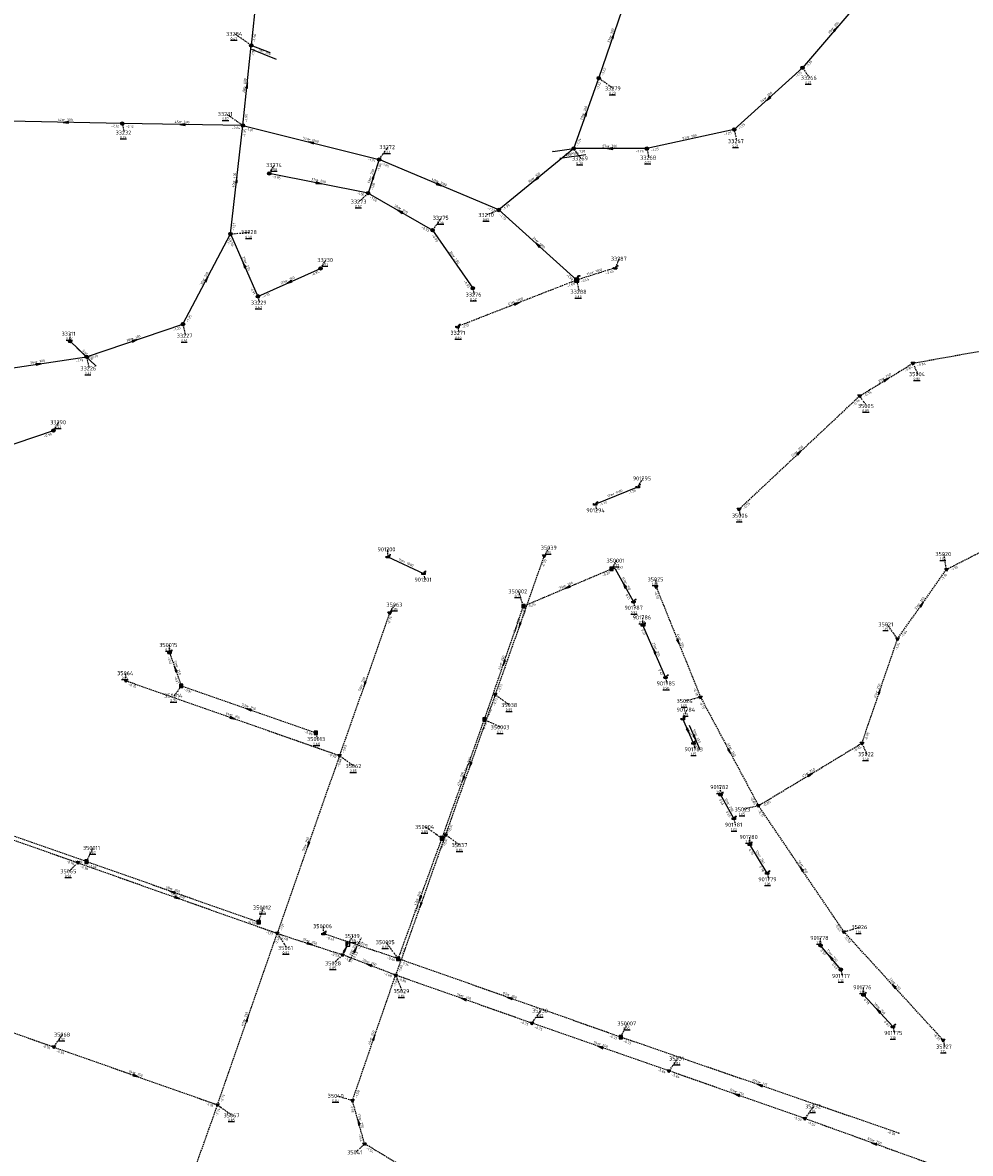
# Model space of a CAD drawing. Extents: x 188323 to 208361, y 565368 to 574910.
# Tile 36 of 256: x 199972 to 200323, y 567030 to 567449. Entities that reach past the tile are written whole.
import ezdxf

# ---------------------------------------------------------------- set-up
doc = ezdxf.new("R2010")
doc.units = 0
for name, pattern in [('BORDER', [1.75, 0.5, -0.25, 0.5, -0.25, 0, -0.25]), ('DASHDOT', [1, 0.5, -0.25, 0, -0.25]), ('DASHED', [0.75, 0.5, -0.25])]:
    doc.linetypes.add(name, pattern=pattern)
doc.layers.get('0').update_dxf_attribs({"linetype": 'CONTINUOUS'})
for name, color, linetype in [('RIO-AFM', 7, 'CONTINUOUS'), ('RIO-BOK', 7, 'CONTINUOUS'), ('RIO-DET', 7, 'CONTINUOUS'), ('RIO-KNP', 7, 'CONTINUOUS'), ('RIO-KNR', 7, 'CONTINUOUS'), ('RIO-LAG', 7, 'CONTINUOUS'), ('RIO-LAG_0B', 7, 'CONTINUOUS'), ('RIO-LAG_1B', 7, 'DASHED'), ('RIO-LAG_2B', 7, 'DASHED'), ('RIO-LAG_4', 7, 'BORDER'), ('RIO-LEN', 7, 'CONTINUOUS'), ('RIO-MVD', 1, 'CONTINUOUS'), ('RIO-VRB', 6, 'DASHDOT'), ('RIO-VRH', 7, 'CONTINUOUS')]:
    doc.layers.add(name, color=color, linetype=linetype)
doc.styles.add('RIO-TXT', font='isocp.shx')

# ---------------------------------------------------------------- blocks, each defined once
blk = doc.blocks.new('L_VHR')
blk.add_lwpolyline([(-0.5, 0), (0.5, 0), (-0.5, 0.15), (-0.5, -0.15), (0.5, 0)])
blk = doc.blocks.new('K_IPG')
blk.add_circle((0, 0), 0.5)
for points in [[(0, 0), (-0.5, 0), (-0.433013, 0.25)], [(0, 0), (-0.433013, -0.25), (-0.5, 0)], [(0, 0), (-0.433013, 0.25), (-0.25, 0.433013)], [(0, 0), (-0.25, -0.433013), (-0.433013, -0.25)], [(0, 0), (-0.25, 0.433013), (0, 0.5)], [(0, 0), (0, -0.5), (-0.25, -0.433013)], [(0, 0), (0, 0.5), (0.25, 0.433013)], [(0, 0), (0.25, 0.433013), (0.433013, 0.25)], [(0, 0), (0.433013, 0.25), (0.5, 0)], [(0, 0), (0.5, 0), (0.433013, -0.25)], [(0, 0), (0.433013, -0.25), (0.25, -0.433013)], [(0, 0), (0.25, -0.433013), (0, -0.5)]]:
    blk.add_solid(points)
at = {"style": 'RIO-TXT', "flags": 1}
blk.add_attdef('KNOOPNAAM', (2, 2), '', height=1, dxfattribs=at)
blk = doc.blocks.new('K_UTB')
blk.add_lwpolyline([(0.5, 0.15), (0.5, -0.3), (-0.5, -0.3), (-0.5, 0.15), (-0.45, 0.15), (-0.45, -0.25), (0, -0.25), (0.45, -0.25), (0.45, 0.15)], close=True)
blk.add_lwpolyline([(0.85, 0.6), (0.55, 0.65), (0.614828, 0.459583), (0.850842, 0.598937)])
blk.add_arc((0.85, -0.25), 0.85, 90, 180)
at = {"style": 'RIO-TXT', "flags": 1}
blk.add_attdef('KNOOPNAAM', (2, 2), '', height=1, dxfattribs=at)
blk = doc.blocks.new('K_OVL')
for points in [[(0.6, 0.6), (-0.6, 0.6), (-0.6, -0.6), (0.6, -0.6)], [(1, 1.25), (0.474823, 0.983111), (0.413034, 1.369554)]]:
    blk.add_lwpolyline(points, close=True)
blk.add_arc((0.81571, 0.439293), 0.83139, 77.193131, 168.854604)
blk.add_solid([(-0.6, 0.6), (0.6, 0.6), (-0.6, -0.6), (0.6, -0.6)])
at = {"style": 'RIO-TXT', "flags": 1}
blk.add_attdef('KNOOPNAAM', (2, 2), '', height=1, dxfattribs=at)
blk = doc.blocks.new('K_FIC')
blk.add_circle((0, 0), 0.0625)
at = {"style": 'RIO-TXT', "flags": 1}
blk.add_attdef('KNOOPNAAM', (2, 2), '', height=1, dxfattribs=at)
blk = doc.blocks.new('K_IPR')
blk.add_lwpolyline([(-0.5, -0.5), (0.5, -0.5), (0.5, 0.5), (-0.5, 0.5)], close=True)
blk.add_solid([(-0.5, 0.5), (0.5, 0.5), (-0.5, -0.5), (0.5, -0.5)])
at = {"style": 'RIO-TXT', "flags": 1}
blk.add_attdef('KNOOPNAAM', (2, 2), '', height=1, dxfattribs=at)
blk = doc.blocks.new('K_IPD')
blk.add_lwpolyline([(-0.496027, 0.307994), (0.503973, 0.307994), (0.003973, -0.558031)], close=True)
blk.add_solid([(-0.496027, 0.307994), (0.503973, 0.307994), (0.003973, -0.558031)])
at = {"style": 'RIO-TXT', "flags": 1}
blk.add_attdef('KNOOPNAAM', (2, 2), '', height=1, dxfattribs=at)
blk = doc.blocks.new('K_RGM')
blk.add_lwpolyline([(-0.6, 0.6), (-0.6, -0.6), (0.6, -0.6), (0.6, 0.6)], close=True)
blk.add_solid([(-0.6, 0.6), (0, 0.6), (-0.6, -0.6), (0, -0.6)])
at = {"style": 'RIO-TXT', "flags": 1}
blk.add_attdef('KNOOPNAAM', (2, 2), '', height=1, dxfattribs=at)
blk = doc.blocks.new('568_03______33311_____33226_')
at = {"layer": 'RIO-LAG_0B'}
blk.add_line((0, 0), (7.161, -6.721), dxfattribs=at)
at = {"layer": 'RIO-AFM', "style": 'RIO-TXT'}
blk.add_text('r 300', height=0.9, rotation=316.7897, dxfattribs=at).set_placement((3.1351, -2.2562))
at = {"layer": 'RIO-LEN', "style": 'RIO-TXT'}
blk.add_text('8m', height=0.9, rotation=316.7897, dxfattribs=at).set_placement((1.9538, -1.1477))
blk = doc.blocks.new('571_03______33326_____33269_')
at = {"layer": 'RIO-LAG_0B'}
blk.add_line((0, 0), (9.727, 1.355), dxfattribs=at)
at = {"layer": 'RIO-AFM', "style": 'RIO-TXT'}
blk.add_text('r 300', height=0.9, rotation=7.9308, dxfattribs=at).set_placement((3.7244, 1.0237))
at = {"layer": 'RIO-LEN', "style": 'RIO-TXT'}
blk.add_text('8m', height=0.9, rotation=7.9308, dxfattribs=at).set_placement((2.1199, 0.8002))
blk = doc.blocks.new('573_03______33328_____33284_')
at = {"layer": 'RIO-LAG_0B'}
blk.add_line((0, 0), (-9.125, 3.632), dxfattribs=at)
at = {"layer": 'RIO-AFM', "style": 'RIO-TXT'}
blk.add_text('r 300', height=0.9, rotation=338.2734, dxfattribs=at).set_placement((-5.3809, 2.6807))
at = {"layer": 'RIO-LEN', "style": 'RIO-TXT'}
blk.add_text('7m', height=0.9, rotation=338.2734, dxfattribs=at).set_placement((-6.8862, 3.2795))
blk = doc.blocks.new('609_03______35028_____35139___c')
at = {"layer": 'RIO-LAG_2B'}
blk.add_line((0, 0), (4.518, 8.72), dxfattribs=at)
at = {"layer": 'RIO-VRH', "xscale": 2, "yscale": 2, "zscale": 2, "rotation": 62.6034}
blk.add_blockref('L_VHR', (2.259, 4.36), dxfattribs=at)
at = {"layer": 'RIO-AFM', "style": 'RIO-TXT'}
blk.add_text('r 250', height=0.9, rotation=62.6034, dxfattribs=at).set_placement((1.3181, 3.6307))
at = {"layer": 'RIO-BOK', "style": 'RIO-TXT'}
for s, p in [('-2.54', (3.8744, 4.4345)), ('-2.53', (1.887, 0.5988))]:
    blk.add_text(s, height=0.9, rotation=62.6034, dxfattribs=at).set_placement(p)
at = {"layer": 'RIO-LEN', "style": 'RIO-TXT'}
blk.add_text('4m', height=0.9, rotation=62.6034, dxfattribs=at).set_placement((0.5728, 2.1923))
blk = doc.blocks.new('1442_90______901783____901784_')
at = {"layer": 'RIO-LAG'}
blk.add_line((0, 0), (-3.982, 8.977), dxfattribs=at)
at = {"layer": 'RIO-VRH', "xscale": 2, "yscale": 2, "zscale": 2, "rotation": 293.9039}
blk.add_blockref('L_VHR', (-1.991, 4.4885), dxfattribs=at)
at = {"layer": 'RIO-AFM', "style": 'RIO-TXT'}
blk.add_text('r 250', height=0.9, rotation=293.9039, dxfattribs=at).set_placement((-1.8617, 5.4323))
at = {"layer": 'RIO-BOK', "style": 'RIO-TXT'}
for s, p in [('0.61', (-4.6938, 7.1296)), ('0.56', (-2.7222, 2.6875))]:
    blk.add_text(s, height=0.9, rotation=293.9039, dxfattribs=at).set_placement(p)
at = {"layer": 'RIO-LEN', "style": 'RIO-TXT'}
blk.add_text('10m', height=0.9, rotation=293.9039, dxfattribs=at).set_placement((-2.7379, 7.4066))

msp = doc.modelspace()

# ---------------------------------------------------------------- linework, layer by layer
at = {"layer": 'RIO-LAG'}
for p, q in [((200184.384, 567270.912), (200200.144, 567277.376)), ((200107.52, 567251.392), (200120.688, 567245.248)), ((200210.432, 567206.784), (200202.08, 567226.112)), ((200220.768, 567182.4), (200216.8, 567191.36)), ((200235.696, 567154.432), (200230.8, 567163.264)), ((200248.128, 567134.208), (200241.648, 567144.832)), ((200275.376, 567098.432), (200267.888, 567107.392)), ((200294.72, 567077.312), (200283.824, 567089.088))]:
    msp.add_line(p, q, dxfattribs=at)
msp.add_lwpolyline([(200198.512, 567234.816), (200191.84, 567246.848), (200191.152, 567247.232), (200190.4, 567246.912)], dxfattribs=at)
at = {"layer": 'RIO-LAG_0B'}
for p, q in [((200059.392, 567465.728), (200056.896, 567440.896)), ((200185.696, 567428.8), (200196.496, 567460.096)), ((200285.792, 567461.376), (200261.2, 567432.576)), ((200053.792, 567411.2), (200056.896, 567440.896)), ((200063.696, 567438.208), (200056.896, 567440.896)), ((200261.2, 567432.576), (200235.904, 567409.728)), ((200176.4, 567402.688), (200185.696, 567428.8)), ((200009.104, 567411.904), (199967.2, 567412.8)), ((200053.792, 567411.2), (200009.104, 567411.904)), ((200049.2, 567371.008), (200053.792, 567411.2)), ((200053.792, 567411.2), (200104.304, 567398.592)), ((200235.904, 567409.728), (200203.504, 567402.624)), ((200104.304, 567398.592), (200100.192, 567386.176)), ((200148.608, 567379.904), (200104.304, 567398.592)), ((200176.4, 567402.688), (200148.608, 567379.904)), ((200168.72, 567401.6), (200176.4, 567402.688)), ((200203.504, 567402.624), (200176.4, 567402.688)), ((200100.192, 567386.176), (200063.6, 567393.472)), ((200100.192, 567386.176), (200124.096, 567372.416)), ((200148.608, 567379.904), (200177.504, 567353.92)), ((200031.6, 567337.6), (200049.2, 567371.008)), ((200049.2, 567371.008), (200059.392, 567347.904)), ((200124.096, 567372.416), (200139.008, 567350.912)), ((200059.392, 567347.904), (200082.592, 567358.272)), ((199995.904, 567325.504), (200031.6, 567337.6)), ((199989.776, 567331.264), (199995.904, 567325.504)), ((199960.304, 567320.128), (199995.904, 567325.504)), ((199951.808, 567287.424), (199983.6, 567298.176))]:
    msp.add_line(p, q, dxfattribs=at)
at = {"layer": 'RIO-LAG_1B'}
for p, q in [((200157.776, 567233.152), (200190.4, 567246.912)), ((200143.328, 567191.104), (200157.776, 567233.152)), ((200026.608, 567215.936), (200030.976, 567203.584)), ((200030.976, 567203.584), (200080.864, 567186.176)), ((200127.584, 567147.072), (200143.328, 567191.104)), ((199995.808, 567138.432), (199929.456, 567161.728)), ((200111.392, 567102.464), (200127.584, 567147.072)), ((200059.648, 567115.968), (199995.808, 567138.432)), ((200111.392, 567102.464), (200083.664, 567111.744)), ((200193.824, 567073.408), (200111.392, 567102.464)), ((200296.864, 567037.824), (200193.824, 567073.408))]:
    msp.add_line(p, q, dxfattribs=at)
at = {"layer": 'RIO-LAG_2B'}
for p, q in [((200302.144, 567323.136), (200364.256, 567334.336)), ((200282.368, 567310.976), (200302.144, 567323.136)), ((200237.648, 567268.992), (200282.368, 567310.976)), ((200314.528, 567246.72), (200347.872, 567263.744)), ((200165.408, 567251.712), (200147.296, 567200.32)), ((200296.416, 567220.992), (200314.528, 567246.72)), ((200206.944, 567240.256), (200223.408, 567199.36)), ((200108.192, 567230.592), (200089.6, 567177.728)), ((200283.232, 567182.336), (200296.416, 567220.992)), ((200010.4, 567205.504), (200089.6, 567177.728)), ((200147.296, 567200.32), (200128.896, 567148.416)), ((200223.408, 567199.36), (200244.896, 567159.168)), ((200244.896, 567159.168), (200283.232, 567182.336)), ((200089.6, 567177.728), (200066.496, 567111.872)), ((199918.704, 567164.224), (199992.592, 567138.048)), ((200276.544, 567112.448), (200244.896, 567159.168)), ((200128.896, 567148.416), (200110.4, 567096.384)), ((199992.592, 567138.048), (200066.496, 567111.872)), ((200044.4, 567048.32), (200066.496, 567111.872)), ((200066.496, 567111.872), (200090.688, 567103.936)), ((200313.36, 567072.256), (200276.544, 567112.448)), ((200090.688, 567103.936), (200092.688, 567107.84)), ((200110.4, 567096.384), (200090.688, 567103.936)), ((199909.792, 567095.872), (199983.696, 567069.76)), ((200094.4, 567049.92), (200110.4, 567096.384)), ((200160.896, 567078.592), (200110.4, 567096.384)), ((200211.696, 567060.928), (200160.896, 567078.592)), ((199983.696, 567069.76), (200044.4, 567048.32)), ((200262.096, 567043.2), (200211.696, 567060.928)), ((200022.096, 566985.28), (200044.4, 567048.32)), ((200098.896, 567033.92), (200094.4, 567049.92)), ((200313.408, 567024.704), (200262.096, 567043.2)), ((200122.704, 567019.584), (200098.896, 567033.92))]:
    msp.add_line(p, q, dxfattribs=at)
at = {"layer": 'RIO-LAG_4'}
for p, q in [((200191.808, 567358.464), (200177.504, 567353.92)), ((200177.504, 567353.92), (200133.376, 567336.704))]:
    msp.add_line(p, q, dxfattribs=at)
at = {"layer": 'RIO-VRB'}
for p, q in [((200056.9, 567440.9), (200050.7719, 567445.1359)), ((200261.2, 567432.6), (200263.737, 567428.9047)), ((200185.7, 567428.8), (200191.1194, 567424.9519)), ((200053.8, 567411.2), (200047.6719, 567415.4359)), ((200009.1, 567411.9), (200009.8071, 567408.5868)), ((200235.9, 567409.7), (200236.7806, 567405.402)), ((200104.3, 567398.6), (200107.5618, 567403.188)), ((200176.4, 567402.7), (200178.937, 567399.0047)), ((200203.5, 567402.6), (200204.2071, 567399.2868)), ((200063.6, 567393.5), (200065.5764, 567396.5558)), ((200100.2, 567386.2), (200096.9394, 567383.011)), ((200148.6, 567379.9), (200144.2059, 567378.0609)), ((200124.1, 567372.4), (200127.3618, 567376.988)), ((200049.2, 567371), (200056.275, 567371.7)), ((200082.6, 567358.3), (200084.5764, 567361.3558)), ((200191.8, 567358.47), (200193.3372, 567361.8332)), ((200177.5, 567353.9), (200178.3806, 567349.602)), ((200139, 567350.9), (200139.5335, 567348.5716)), ((200059.4, 567347.9), (200059.9335, 567345.5716)), ((200031.6, 567337.6), (200032.4806, 567333.302)), ((200133.37, 567336.71), (200133.9035, 567334.3816)), ((199989.78, 567331.25), (199989.7797, 567334.025)), ((199995.9, 567325.5), (199996.7806, 567321.202)), ((200302.14, 567323.14), (200303.8752, 567319.0708)), ((200282.37, 567310.98), (200284.907, 567307.2847)), ((199983.6, 567298.2), (199985.5764, 567301.2558)), ((200200.14, 567277.38), (200202.1164, 567280.4358)), ((200184.38, 567270.92), (200184.9135, 567268.5916)), ((200237.65, 567269), (200238.1835, 567266.6716)), ((200107.52, 567251.38), (200107.5197, 567254.155)), ((200165.4, 567251.7), (200167.3764, 567254.7558)), ((200314.53, 567246.71), (200313.6479, 567252.4077)), ((200190.4, 567246.91), (200192.3764, 567249.9658)), ((200120.69, 567245.25), (200121.2235, 567242.9216)), ((200206.95, 567240.27), (200206.9497, 567243.045)), ((200157.77, 567233.12), (200156.0333, 567238.5886)), ((200108.2, 567230.6), (200110.1764, 567233.6558)), ((200198.51, 567234.84), (200199.0435, 567232.5116)), ((200202.08, 567226.14), (200202.0797, 567228.915)), ((200296.41, 567221.02), (200292.504, 567226.3728)), ((200026.61, 567215.96), (200026.6097, 567218.735)), ((200010.4, 567205.5), (200010.3997, 567208.275)), ((200210.43, 567206.8), (200210.9635, 567204.4716)), ((200030.97, 567203.6), (200028.4344, 567199.9038)), ((200147.3, 567200.3), (200152.7194, 567196.4519)), ((200223.41, 567199.34), (200217.7021, 567197.9602)), ((200216.8, 567191.37), (200218.3372, 567194.7332)), ((200143.32, 567191.09), (200149.4469, 567188.2522)), ((200080.87, 567186.16), (200081.4035, 567183.8316)), ((200220.77, 567182.41), (200221.3035, 567180.0816)), ((200283.24, 567182.33), (200284.9752, 567178.2608)), ((200089.6, 567177.7), (200095.0194, 567173.8519)), ((200230.8, 567163.27), (200230.7997, 567166.045)), ((200244.9, 567159.17), (200239.1921, 567157.7902)), ((200235.7, 567154.43), (200236.2335, 567152.1016)), ((200127.58, 567147.06), (200121.4519, 567151.2959)), ((200128.9, 567148.4), (200134.3194, 567144.5519)), ((200241.65, 567144.8), (200241.6497, 567147.575)), ((199995.8, 567138.42), (199998.337, 567143.5153)), ((199992.59, 567138.06), (199989.3294, 567134.871)), ((200248.12, 567134.24), (200248.6535, 567131.9116)), ((200059.65, 567115.97), (200061.3852, 567121.4392)), ((200083.66, 567111.75), (200083.6597, 567114.525)), ((200276.54, 567112.42), (200282.5227, 567114.175)), ((200066.5, 567111.9), (200070.0369, 567106.4725)), ((200092.69, 567107.81), (200094.6664, 567110.8658)), ((200267.89, 567107.4), (200267.8897, 567110.175)), ((200111.4, 567102.48), (200106.851, 567108.5987)), ((200090.69, 567103.95), (200087.4294, 567100.761)), ((200275.37, 567098.43), (200275.9035, 567096.1016)), ((200110.4, 567096.4), (200112.819, 567090.4514)), ((200283.82, 567089.11), (200283.8197, 567091.885)), ((200160.9, 567078.6), (200164.1618, 567083.188)), ((200193.83, 567073.39), (200196.367, 567078.4853)), ((200294.72, 567077.3), (200295.2535, 567074.9716)), ((199983.7, 567069.75), (199986.9618, 567074.338)), ((200313.36, 567072.26), (200313.8935, 567069.9316)), ((200211.7, 567060.9), (200214.9618, 567065.488)), ((200094.4, 567049.9), (200088.417, 567051.6531)), ((200044.4, 567048.3), (200049.8194, 567044.4519)), ((200262.1, 567043.2), (200265.3618, 567047.788)), ((200098.9, 567033.9), (200095.6394, 567030.711))]:
    msp.add_line(p, q, dxfattribs=at)

# ---------------------------------------------------------------- block references
at = {"layer": 'RIO-DET'}
for name, p in [('573_03______33328_____33284_', (200066.208, 567435.712)), ('571_03______33326_____33269_', (200171.216, 567399.104)), ('568_03______33311_____33226_', (199992.288, 567328.768)), ('1442_90______901783____901784_', (200223.264, 567179.904)), ('609_03______35028_____35139___c', (200093.184, 567101.44))]:
    msp.add_blockref(name, p, dxfattribs=at)
at = {"layer": 'RIO-KNP', "xscale": 1.25, "yscale": 1.25, "zscale": 1.25}
for name, p in [('K_IPG', (200056.896, 567440.896)), ('K_FIC', (200063.696, 567438.208)), ('K_IPG', (200261.2, 567432.576)), ('K_IPG', (200185.696, 567428.8)), ('K_IPG', (200009.104, 567411.904)), ('K_IPG', (200053.792, 567411.2)), ('K_IPG', (200235.904, 567409.728)), ('K_IPG', (200176.4, 567402.688)), ('K_IPG', (200203.504, 567402.624)), ('K_IPG', (200104.304, 567398.592)), ('K_FIC', (200168.72, 567401.6)), ('K_IPG', (200063.6, 567393.472)), ('K_IPG', (200100.192, 567386.176)), ('K_IPG', (200148.608, 567379.904)), ('K_IPG', (200049.2, 567371.008)), ('K_IPG', (200124.096, 567372.416)), ('K_IPG', (200082.592, 567358.272)), ('K_UTB', (200191.808, 567358.464)), ('K_OVL', (200177.504, 567353.92)), ('K_IPG', (200059.392, 567347.904)), ('K_IPG', (200139.008, 567350.912)), ('K_IPG', (200031.6, 567337.6)), ('K_UTB', (200133.376, 567336.704)), ('K_IPG', (199989.776, 567331.264)), ('K_IPG', (199995.904, 567325.504)), ('K_IPD', (200302.144, 567323.136)), ('K_IPD', (200282.368, 567310.976)), ('K_IPG', (199983.6, 567298.176)), ('K_UTB', (200200.144, 567277.376)), ('K_UTB', (200184.384, 567270.912)), ('K_IPD', (200237.648, 567268.992)), ('K_UTB', (200107.52, 567251.392)), ('K_IPD', (200165.408, 567251.712)), ('K_UTB', (200120.688, 567245.248)), ('K_IPR', (200190.4, 567246.912)), ('K_IPD', (200314.528, 567246.72)), ('K_IPD', (200206.944, 567240.256)), ('K_UTB', (200198.512, 567234.816)), ('K_IPD', (200108.192, 567230.592)), ('K_IPR', (200157.776, 567233.152)), ('K_UTB', (200202.08, 567226.112)), ('K_IPD', (200296.416, 567220.992)), ('K_UTB', (200026.608, 567215.936)), ('K_IPD', (200010.4, 567205.504)), ('K_UTB', (200210.432, 567206.784)), ('K_IPR', (200030.976, 567203.584)), ('K_IPD', (200147.296, 567200.32)), ('K_IPD', (200223.408, 567199.36)), ('K_IPR', (200143.328, 567191.104)), ('K_UTB', (200216.8, 567191.36)), ('K_IPR', (200080.864, 567186.176)), ('K_UTB', (200220.768, 567182.4)), ('K_IPD', (200283.232, 567182.336)), ('K_IPD', (200089.6, 567177.728)), ('K_UTB', (200230.8, 567163.264)), ('K_IPD', (200244.896, 567159.168)), ('K_UTB', (200235.696, 567154.432)), ('K_IPR', (200127.584, 567147.072)), ('K_IPD', (200128.896, 567148.416)), ('K_UTB', (200241.648, 567144.832)), ('K_IPR', (199995.808, 567138.432)), ('K_IPD', (199992.592, 567138.048)), ('K_UTB', (200248.128, 567134.208)), ('K_IPR', (200059.648, 567115.968)), ('K_IPD', (200066.496, 567111.872)), ('K_UTB', (200083.664, 567111.744)), ('K_IPD', (200276.544, 567112.448)), ('K_RGM', (200092.688, 567107.84)), ('K_IPG', (200267.888, 567107.392)), ('K_IPD', (200090.688, 567103.936)), ('K_IPR', (200111.392, 567102.464)), ('K_IPG', (200275.376, 567098.432)), ('K_IPD', (200110.4, 567096.384)), ('K_UTB', (200283.824, 567089.088)), ('K_IPD', (200160.896, 567078.592)), ('K_UTB', (200294.72, 567077.312)), ('K_IPR', (200193.824, 567073.408)), ('K_IPD', (200313.36, 567072.256)), ('K_IPD', (199983.696, 567069.76)), ('K_IPD', (200211.696, 567060.928)), ('K_IPD', (200044.4, 567048.32)), ('K_IPD', (200094.4, 567049.92)), ('K_IPD', (200262.096, 567043.2)), ('K_IPD', (200098.896, 567033.92)), ('K_FIC', (200296.864, 567037.824))]:
    msp.add_blockref(name, p, dxfattribs=at)
at = {"layer": 'RIO-VRH', "xscale": 2, "yscale": 2, "zscale": 2}
for p, rotation in [((200191.1, 567444.45), 70.956), ((200273.5, 567447), 409.4922), ((200055.35, 567426.05), 84.0327), ((200248.55, 567421.15), 222.1452), ((200181.05, 567415.75), 70.3808), ((199988.15, 567412.35), 178.7696), ((200031.45, 567411.55), 179.1029), ((200079.05, 567404.9), 525.9919), ((200189.95, 567402.65), 179.7886), ((200051.5, 567391.1), 83.4637), ((200081.9, 567389.85), 348.7213), ((200102.25, 567392.4), 431.6965), ((200162.5, 567391.3), 219.3527), ((200126.45, 567389.25), 337.1166), ((200112.15, 567379.3), 510.0006), ((200163.05, 567366.9), 498.028), ((200054.3, 567359.45), 473.8309), ((200040.4, 567354.3), 62.2069), ((200071, 567353.1), 204.1431), ((200155.435, 567345.305), 381.2803), ((200013.75, 567331.55), 18.7215), ((199978.1, 567322.8), 8.6243), ((200292.255, 567317.06), 31.5914), ((200260.01, 567289.99), 43.1855), ((200174.085, 567240.015), 202.9074), ((200195.175, 567240.835), 119.0932), ((200305.47, 567233.865), 54.7979), ((200156.35, 567226), 250.5937), ((200215.18, 567219.805), 291.9144), ((200206.255, 567216.47), 113.3589), ((200028.79, 567209.78), 469.4374), ((200150.545, 567212.105), 251.0198), ((200098.9, 567204.15), 250.6208), ((200289.825, 567201.675), 71.1943), ((200055.92, 567194.88), 520.7375), ((200050, 567191.6), 340.6604), ((200218.785, 567186.89), 293.9039), ((200234.155, 567179.255), 298.152), ((200138.1, 567174.35), 250.472), ((200135.45, 567169.075), 250.3218), ((200264.07, 567170.75), 31.1317), ((200078.05, 567144.8), 250.6485), ((200260.72, 567135.795), 124.0954), ((200027.725, 567127.195), 160.63), ((200029.545, 567124.98), 340.5109), ((200119.49, 567124.77), 250.0449), ((200119.65, 567122.4), 250.4089), ((200078.595, 567107.925), 341.8088), ((200091.69, 567105.88), 62.6034), ((200271.63, 567102.915), 129.8295), ((200100.545, 567100.175), 159.0426), ((200294.95, 567092.34), 132.5204), ((200152.615, 567087.935), 160.5638), ((200135.65, 567087.5), 160.5857), ((200055.45, 567080.1), 70.8313), ((200289.27, 567083.205), 132.7101), ((200102.4, 567073.15), 71.0052), ((200186.3, 567069.75), 160.7923), ((200014.05, 567059.025), 340.5397), ((200245.345, 567055.615), 160.9652), ((200236.9, 567052.05), 160.6512), ((200096.65, 567041.9), 105.7161), ((200287.75, 567033.95), 160.1715)]:
    msp.add_blockref('L_VHR', p, dxfattribs=dict(at, rotation=rotation))

# ---------------------------------------------------------------- texts
at = {"layer": 'RIO-AFM', "style": 'RIO-TXT'}
for s, rotation, p in [('r 300', 409.4922, (200272.5848, 567446.7161)), ('r 300', 70.956, (200190.363, 567443.8471)), ('r 600', 84.0327, (200054.7686, 567425.2962)), ('r 300', 402.1452, (200247.6066, 567420.9844)), ('r 300', 70.3808, (200180.3071, 567415.1547)), ('r 900', 358.7696, (199987.3506, 567412.8801)), ('r 900', 359.1029, (200030.6477, 567412.0763)), ('r 300', 372.3589, (200218.799, 567406.4747)), ('r 1000', 345.9919, (200078.1267, 567405.662)), ('r 300', 359.7886, (200189.1415, 567403.1611)), ('r 250', 431.6965, (200101.5174, 567391.7887)), ('r 400', 83.4637, (200050.9111, 567390.352)), ('r 250', 348.7213, (200081.205, 567390.51)), ('r 1000', 337.1166, (200125.6548, 567390.1442)), ('r 300', 399.3527, (200161.5492, 567391.1809)), ('r 250', 330.0006, (200111.7025, 567380.1453)), ('r 1000', 318.028, (200162.589, 567368.0029)), ('r 250', 304.7284, (200131.5057, 567362.6053)), ('r 250', 293.8309, (200054.4368, 567360.3965)), ('r 1000', 377.7211, (200183.4673, 567356.3362)), ('r 300', 62.2069, (200039.58, 567353.8164)), ('r 250', 24.1431, (200070.0562, 567353.2249)), ('r 1000', 381.2803, (200154.2414, 567345.392)), ('r 300', 18.7215, (200012.822, 567331.7634)), ('r 300', 8.6243, (199977.2241, 567323.1729)), ('r 250', 31.5914, (200291.303, 567317.0615)), ('r 250', 43.1855, (200259.077, 567289.8)), ('r 1000', 22.2864, (200191.0709, 567274.2029)), ('r 1000', 335.0428, (200113.338, 567249.2278)), ('r 200', 22.9074, (200173.1442, 567240.1602)), ('r 250', 299.0932, (200195.2213, 567241.7882)), ('r 250', 54.7979, (200304.5945, 567233.4912)), ('r 250', 430.5937, (200155.5933, 567225.407)), ('r 250', 291.9144, (200215.3539, 567220.7486)), ('r 200', 71.0198, (200149.8087, 567211.5014)), ('r 250', 293.3589, (200206.3984, 567217.4148)), ('r 250', 289.4374, (200028.9953, 567210.7118)), ('r 250', 430.6208, (200098.1432, 567203.5569)), ('r 250', 71.1943, (200289.0907, 567201.0694)), ('r 250', 340.7375, (200055.325, 567195.6348)), ('r 250', 340.6604, (200049.4096, 567192.3648)), ('r 250', 430.472, (200137.342, 567173.759)), ('r 250', 298.152, (200234.2259, 567180.2119)), ('r 250', 31.1317, (200263.1181, 567170.7592)), ('r 200', 70.3218, (200134.7064, 567168.4803)), ('r 250', 299.0057, (200233.2968, 567159.8024)), ('r 250', 430.6486, (200077.2895, 567144.2083)), ('r 250', 301.5013, (200244.8908, 567140.4741)), ('r 250', 304.0955, (200260.6942, 567136.7562)), ('r 250', 340.63, (200027.133, 567127.9553)), ('r 250', 340.5109, (200028.9561, 567125.7446)), ('r 200', 70.0449, (200118.7436, 567124.1791)), ('r 250', 430.4089, (200118.8912, 567121.8095)), ('r 250', 341.8088, (200077.9833, 567108.6603)), ('r 315', 341.5236, (200096.9223, 567107.8545)), ('r 250', 339.0425, (200099.9692, 567100.9376)), ('r 250', 309.8295, (200271.4974, 567103.8597)), ('r 250', 312.5204, (200294.7832, 567093.2865)), ('r 250', 340.5857, (200135.0574, 567088.2565)), ('r 200', 340.5638, (200152.0262, 567088.7019)), ('r 250', 312.7101, (200289.0912, 567084.1427)), ('r 250', 70.8313, (200054.7118, 567079.4989)), ('r 250', 71.0052, (200101.6636, 567072.5465)), ('r 250', 340.7923, (200185.7047, 567070.5044)), ('r 250', 340.5397, (200013.459, 567059.7852)), ('r 315', 340.9652, (200245.0082, 567056.2963)), ('r 250', 340.6512, (200236.3063, 567052.8058)), ('r 250', 285.7161, (200096.9164, 567042.817)), ('r 250', 340.1715, (200287.1627, 567034.7111))]:
    msp.add_text(s, height=0.9, rotation=rotation, dxfattribs=at).set_placement(p)
at = {"layer": 'RIO-BOK', "style": 'RIO-TXT'}
for s, rotation, p in [('-1.96', 444.2352, (200058.4325, 567442.1533)), ('-1.96', 84.0327, (200057.8667, 567436.6762)), ('-1.42', 70.956, (200187.48, 567429.6666)), ('-1.15', 409.4922, (200263.1736, 567432.7563)), ('-1.15', 402.1452, (200259.0869, 567428.8247)), ('-1.42', 70.3808, (200185.6424, 567424.4674)), ('-2.12', 358.7696, (200004.9714, 567410.6123)), ('-2.12', 359.1029, (200010.4786, 567410.4791)), ('-1.95', 84.0327, (200055.3378, 567412.4469)), ('-1.25', 402.1452, (200237.8773, 567409.6026)), ('-2.04', 359.1029, (200049.6792, 567409.8901)), ('-1.35', 83.4637, (200054.7247, 567406.9669)), ('-1.81', 345.9919, (200054.8203, 567409.5034)), ('-1.25', 372.3589, (200232.1906, 567407.4728)), ('-1.34', 70.3808, (200178.1886, 567403.5487)), ('-1.25', 372.3589, (200205.1677, 567401.5331)), ('-1.71', 345.9919, (200099.9909, 567398.2636)), ('-1.34', 399.3527, (200174.1047, 567399.033)), ('-1.28', 359.7886, (200177.7955, 567401.2957)), ('-1.25', 359.7886, (200199.3954, 567401.2297)), ('-1.06', 431.6965, (200104.3369, 567394.2699)), ('-1.65', 337.1166, (200105.0463, 567396.7663)), ('-0.85', 348.7213, (200064.6999, 567391.8539)), ('-1.00', 348.7213, (200095.9092, 567385.6497)), ('-1.00', 431.6965, (200101.9681, 567387.0906)), ('-1.00', 330.0006, (200100.7134, 567384.288)), ('-1.39', 399.3527, (200150.5703, 567379.7064)), ('-1.73', 337.1166, (200144.2896, 567380.2302)), ('-1.73', 318.028, (200148.7055, 567377.9231)), ('-1.27', 83.4637, (200050.7501, 567372.2315)), ('-0.93', 330.0006, (200119.8573, 567373.2503)), ('-1.27', 62.2069, (200048.5269, 567366.7196)), ('-0.95', 293.8309, (200048.4859, 567369.1535)), ('-0.93', 304.7284, (200123.7479, 567370.4518)), ('-0.84', 24.1431, (200079.4308, 567355.3451)), ('-2.45', 377.7211, (200188.3188, 567355.895)), ('-0.93', 304.7284, (200135.5256, 567353.4801)), ('-1.58', 318.028, (200173.5306, 567355.6175)), ('-1.58', 381.2803, (200174.1777, 567351.1328)), ('-2.45', 377.7211, (200179.2601, 567352.9937)), ('-0.91', 293.8309, (200056.4754, 567351.0906)), ('-0.91', 24.1431, (200061.25, 567347.1951)), ('-1.25', 62.2069, (200033.4911, 567338.1857)), ('-1.25', 18.7215, (200028.1654, 567334.9577)), ('-1.57', 381.2803, (200135.183, 567335.9147)), ('-1.19', 8.6243, (199992.0559, 567323.5009)), ('-1.19', 18.7215, (199997.6751, 567324.6234)), ('-0.84', 10.2299, (200303.7662, 567322.0109)), ('-0.84', 31.5914, (200299.3807, 567319.7992)), ('-0.76', 31.5914, (200284.2958, 567310.5209)), ('-0.76', 43.1855, (200280.3382, 567307.1525)), ('-0.90', 18.7568, (199980.1669, 567295.5555)), ('-1.70', 22.2864, (200196.8766, 567274.5293)), ('-1.70', 22.2864, (200186.2062, 567270.1555)), ('-0.55', 43.1855, (200239.6287, 567268.9373)), ('-0.55', 430.5937, (200165.3286, 567247.3783)), ('-0.17', 381.7992, (200192.2201, 567246.1312)), ('-1.10', 27.096, (200316.4138, 567246.1013)), ('-0.20', 22.9074, (200187.1679, 567244.0242)), ('-1.10', 54.7979, (200313.3105, 567242.5521)), ('0.21', 299.0932, (200195.5617, 567237.2733)), ('-0.55', 291.9144, (200206.1745, 567238.4485)), ('-0.25', 71.0198, (200157.7607, 567228.7868)), ('-0.25', 22.9074, (200159.6044, 567232.3753)), ('-0.70', 430.6208, (200108.1297, 567226.2786)), ('0.41', 293.3589, (200201.3507, 567224.2995)), ('-1.04', 54.7979, (200298.3609, 567221.3569)), ('-1.04', 71.1943, (200296.414, 567216.6873)), ('-1.03', 289.4374, (200025.7565, 567214.1737)), ('-0.91', 289.4374, (200028.2913, 567207.0025)), ('0.47', 293.3589, (200207.7438, 567209.5178)), ('-0.70', 340.6604, (200011.2582, 567203.716)), ('-0.91', 340.7375, (200031.8306, 567201.8171)), ('-0.73', 430.5937, (200149.0849, 567201.1564)), ('-0.70', 291.9144, (200220.6049, 567202.6311)), ('-0.73', 430.472, (200147.2192, 567195.9791)), ('-0.70', 298.152, (200222.837, 567197.445)), ('-0.30', 71.0198, (200145.099, 567191.9586)), ('-0.30', 70.3218, (200143.2578, 567186.757)), ('-0.80', 340.7375, (200076.5477, 567186.2204)), ('-0.95', 71.1943, (200285.0164, 567183.204)), ('-0.89', 430.6208, (200091.3845, 567178.5573)), ('-0.95', 31.1317, (200280.4541, 567179.0115)), ('-0.98', 340.6604, (200085.2848, 567177.7846)), ('-0.98', 430.6486, (200089.5238, 567173.3821)), ('0.65', 299.0057, (200230.2553, 567161.3667)), ('-0.85', 298.152, (200241.755, 567162.1367)), ('-0.85', 31.1317, (200246.822, 567158.6954)), ('0.65', 299.0057, (200232.7535, 567156.8665)), ('-0.71', 304.0955, (200244.5264, 567157.2258)), ('-0.91', 430.472, (200130.6867, 567149.2526)), ('-0.35', 70.3218, (200129.3695, 567147.9068)), ('-0.35', 70.0449, (200127.497, 567142.7278)), ('-0.91', 430.4089, (200128.8142, 567144.0786)), ('0.70', 301.5013, (200241.1887, 567142.8747)), ('-0.96', 340.5197, (199988.2737, 567138.1519)), ('-1.08', 340.6677, (199991.4817, 567138.4959)), ('-0.96', 340.5109, (199993.4436, 567136.2737)), ('-1.08', 340.63, (199996.6573, 567136.6355)), ('0.70', 301.5013, (200245.0713, 567136.5469)), ('-0.99', 340.63, (200055.331, 567116.0473)), ('-1.21', 430.6486, (200068.2841, 567112.7581)), ('-0.53', 304.0955, (200273.1102, 567115.0492)), ('-1.21', 340.5109, (200062.1841, 567111.9924)), ('-2.48', 70.8313, (200066.4765, 567107.5671)), ('-2.48', 341.8088, (200067.3938, 567110.1335)), ('-0.40', 341.5236, (200084.545, 567109.9791)), ('-0.53', 312.5204, (200276.4553, 567110.4421)), ('-0.40', 70.0449, (200113.1936, 567103.3182)), ('0.57', 309.8295, (200267.7125, 567105.4282)), ('-2.53', 341.8088, (200086.3619, 567103.913)), ('-1.72', 339.0425, (200091.4975, 567102.1424)), ('-0.40', 341.5236, (200107.0725, 567102.4669)), ('-0.34', 340.5638, (200112.2552, 567100.6945)), ('-1.68', 339.0425, (200106.0744, 567096.5693)), ('-1.09', 430.4089, (200112.1877, 567097.2507)), ('0.63', 309.8295, (200272.0189, 567100.2707)), ('-1.68', 71.0052, (200110.3895, 567092.0667)), ('-0.86', 340.5857, (200111.2559, 567094.6148)), ('0.79', 312.7101, (200283.7418, 567087.1318)), ('-0.75', 340.5857, (200156.5786, 567078.672)), ('-0.75', 340.7923, (200161.7623, 567076.8179)), ('0.83', 312.7101, (200291.2828, 567078.9717)), ('-0.25', 340.5638, (200189.5156, 567073.484)), ('-0.25', 340.9652, (200194.6977, 567071.6105)), ('-0.35', 312.5204, (200309.5811, 567074.3573)), ('-0.94', 340.5153, (199979.3839, 567069.8422)), ('-0.94', 340.5397, (199984.5545, 567067.9641)), ('-0.64', 340.7923, (200207.3784, 567060.9566)), ('-0.64', 340.6512, (200212.5579, 567059.1158)), ('-2.34', 70.8313, (200046.1819, 567049.1627)), ('-1.58', 71.0052, (200096.1793, 567050.7681)), ('-1.18', 340.5397, (200040.0807, 567048.382)), ('-2.34', 70.5005, (200044.3515, 567043.9673)), ('-1.58', 285.7161, (200093.4324, 567048.1728)), ('-0.53', 340.6512, (200257.778, 567043.2671)), ('-0.53', 340.1715, (200262.943, 567041.4087)), ('-0.04', 340.9652, (200292.5492, 567037.9168)), ('-1.54', 285.7161, (200096.4498, 567037.4701)), ('-1.54', 329.004, (200099.38, 567031.9793))]:
    msp.add_text(s, height=0.9, rotation=rotation, dxfattribs=at).set_placement(p)
at = {"layer": 'RIO-KNR', "style": 'RIO-TXT'}
for s, p in [('33284', (200047.5844, 567444.3859)), ('33266', (200260.5495, 567428.1547)), ('33279', (200187.9319, 567424.2019)), ('33231', (200044.4844, 567414.6859)), ('33232', (200006.6196, 567407.8368)), ('33272', (200104.3743, 567402.438)), ('33267', (200233.5931, 567404.652)), ('33269', (200175.7495, 567398.2547)), ('33268', (200201.0196, 567398.5368)), ('33274', (200062.3889, 567395.8058)), ('33273', (200093.7519, 567382.261)), ('33275', (200124.1743, 567376.238)), ('33270', (200141.0184, 567377.3109)), ('33228', (200053.0875, 567370.95)), ('33230', (200081.3889, 567360.6058)), ('33287', (200190.1497, 567361.0832)), ('33276', (200136.346, 567347.8216)), ('33288', (200175.1931, 567348.852)), ('33229', (200056.746, 567344.8216)), ('33311', (199986.5922, 567333.275)), ('33227', (200029.2931, 567332.552)), ('33271', (200130.716, 567333.6316)), ('33226', (199993.5931, 567320.452)), ('35004', (200300.6877, 567318.3208)), ('35005', (200281.7195, 567306.5347)), ('33290', (199982.3889, 567300.5058)), ('901295', (200198.2914, 567279.6858)), ('901294', (200181.0885, 567267.8416)), ('35006', (200234.996, 567265.9216)), ('901200', (200103.6947, 567253.405)), ('35039', (200164.1889, 567254.0058)), ('35020', (200310.4604, 567251.6577)), ('350001', (200188.5514, 567249.2158)), ('901201', (200117.3985, 567242.1716)), ('35025', (200203.7622, 567242.295)), ('350002', (200152.2083, 567237.8386)), ('35063', (200106.9889, 567232.9058)), ('901787', (200195.2185, 567231.7616)), ('901786', (200198.2547, 567228.165)), ('35021', (200289.3165, 567225.6228)), ('350015', (200022.7847, 567217.985)), ('35064', (200007.2122, 567207.525)), ('901785', (200207.1385, 567203.7216)), ('350014', (200024.6094, 567199.1538)), ('35024', (200214.5146, 567197.2102)), ('35038', (200149.5319, 567195.7019)), ('901784', (200214.5122, 567193.9832)), ('350003', (200145.6219, 567187.5022)), ('350013', (200077.5785, 567183.0816)), ('901783', (200217.4785, 567179.3316)), ('35022', (200281.7877, 567177.5108)), ('35062', (200091.8319, 567173.1019)), ('901782', (200226.9747, 567165.295)), ('35023', (200236.0046, 567157.0402)), ('350004', (200117.6269, 567150.5459)), ('901781', (200232.4085, 567151.3516)), ('901780', (200237.8247, 567146.825)), ('350011', (199994.512, 567142.7653)), ('35037', (200131.1319, 567143.8019)), ('35065', (199986.1419, 567134.121)), ('901779', (200244.8285, 567131.1616)), ('350012', (200057.5602, 567120.6892)), ('350006', (200079.8347, 567113.775)), ('35026', (200279.3352, 567113.425)), ('35139', (200091.4789, 567110.1158)), ('901778', (200264.0647, 567109.425)), ('35061', (200066.8494, 567105.7225)), ('350005', (200103.026, 567107.8487)), ('35028', (200084.2419, 567100.011)), ('901777', (200272.0785, 567095.3516)), ('35029', (200109.6315, 567089.7014)), ('901776', (200279.9947, 567091.135)), ('35030', (200160.9743, 567082.438)), ('350007', (200192.542, 567077.7353)), ('35068', (199983.7743, 567073.588)), ('901775', (200291.4285, 567074.2216)), ('35027', (200310.706, 567069.1816)), ('35031', (200211.7743, 567064.738)), ('35040', (200085.2295, 567050.9031)), ('35032', (200262.1743, 567047.038)), ('35067', (200046.6319, 567043.7019)), ('35041', (200092.4519, 567029.961))]:
    msp.add_text(s, height=1.5, dxfattribs=at).set_placement(p)
at = {"layer": 'RIO-LEN', "style": 'RIO-TXT'}
for s, rotation, p in [('38m', 409.4922, (200271.183, 567445.0728)), ('33m', 70.956, (200189.6585, 567441.8052)), ('30m', 84.0327, (200054.5444, 567423.1479)), ('34m', 402.1452, (200246.0061, 567419.5338)), ('28m', 70.3808, (200179.5821, 567413.12)), ('42m', 358.7696, (199985.1911, 567412.9251)), ('45m', 359.1029, (200028.4879, 567412.1087)), ('52m', 345.9919, (200076.0306, 567406.1836)), ('33m', 372.3589, (200216.6893, 567406.011)), ('27m', 359.7886, (200186.9816, 567403.1677)), ('40m', 83.4637, (200050.6656, 567388.206)), ('37m', 348.7213, (200079.0864, 567390.9312)), ('13m', 431.6965, (200100.8407, 567389.7375)), ('48m', 337.1166, (200123.6643, 567390.9829)), ('36m', 399.3527, (200159.8799, 567389.8101)), ('28m', 330.0006, (200109.8312, 567381.2242)), ('39m', 318.028, (200160.9823, 567369.4466)), ('25m', 293.8309, (200053.5631, 567362.3719)), ('26m', 304.7284, (200130.2742, 567364.3799)), ('15m', 377.7211, (200181.4103, 567355.6774)), ('38m', 62.2069, (200038.573, 567351.9055)), ('25m', 24.1431, (200068.0852, 567352.3413)), ('47m', 381.2803, (200152.2292, 567344.6067)), ('38m', 18.7215, (200010.7764, 567331.0701)), ('36m', 8.6243, (199975.0886, 567322.8489)), ('23m', 31.5914, (200289.4632, 567315.9299)), ('61m', 43.1855, (200257.5022, 567288.3216)), ('17m', 22.2864, (200189.0722, 567273.3837)), ('15m', 335.0428, (200111.3791, 567250.1381)), ('15m', 299.0932, (200194.1701, 567243.6751)), ('35m', 22.9074, (200171.1546, 567239.3194)), ('31m', 54.7979, (200303.3495, 567231.7261)), ('54m', 430.5937, (200154.8772, 567223.3692)), ('44m', 291.9144, (200214.5468, 567222.7522)), ('21m', 293.3589, (200205.541, 567219.3973)), ('13m', 289.4374, (200028.2755, 567212.7484)), ('44m', 71.0198, (200149.1065, 567209.4587)), ('56m', 430.6208, (200097.428, 567201.5187)), ('41m', 71.1943, (200288.3946, 567199.0246)), ('84m', 340.6604, (200047.371, 567193.0789)), ('53m', 340.7375, (200053.2855, 567196.3462)), ('46m', 298.152, (200233.2058, 567182.1158)), ('55m', 430.472, (200136.6215, 567171.7227)), ('47m', 70.3218, (200133.9793, 567166.4463)), ('45m', 31.1317, (200261.2693, 567169.6423)), ('10m', 299.0057, (200232.2484, 567161.691)), ('70m', 430.6486, (200076.5753, 567142.1698)), ('12m', 301.5013, (200243.7612, 567142.3151)), ('56m', 304.0955, (200259.4824, 567138.5442)), ('68m', 340.63, (200025.0949, 567128.6705)), ('78m', 340.5109, (200026.9195, 567126.4641)), ('47m', 70.0449, (200118.0067, 567122.1487)), ('55m', 430.4089, (200118.1685, 567119.774)), ('25m', 341.8088, (200075.9309, 567109.3334)), ('29m', 341.5236, (200094.8733, 567108.5378)), ('12m', 309.8295, (200270.113, 567105.5178)), ('21m', 339.0425, (200097.9516, 567101.709)), ('54m', 312.5204, (200293.3225, 567094.8777)), ('54m', 340.5857, (200133.0198, 567088.9732)), ('87m', 340.5638, (200149.9888, 567089.4194)), ('16m', 312.7101, (200287.6252, 567085.7291)), ('67m', 70.8313, (200054.0028, 567077.4586)), ('49m', 71.0052, (200100.9608, 567070.504)), ('54m', 340.7923, (200183.6645, 567071.2138)), ('64m', 340.5397, (200011.422, 567060.5036)), ('109m', 340.9652, (200242.4553, 567057.1754)), ('53m', 340.6512, (200234.2679, 567053.5203)), ('17m', 285.7161, (200096.3303, 567044.896)), ('55m', 340.1715, (200285.1303, 567035.4426))]:
    msp.add_text(s, height=0.9, rotation=rotation, dxfattribs=at).set_placement(p)
at = {"layer": 'RIO-MVD', "style": 'RIO-TXT'}
for s, p in [('%%U0.47', (200049.2419, 567442.9859)), ('%%U0.20', (200189.5894, 567422.8019)), ('%%U0.21', (200262.207, 567426.7547)), ('%%U0.57', (200046.1419, 567413.2859)), ('%%U0.74', (200008.2771, 567406.4368)), ('%%U0.21', (200235.2506, 567403.252)), ('%%U0.43', (200106.0318, 567401.038)), ('%%U0.58', (200064.0464, 567394.4058)), ('%%U0.30', (200177.407, 567396.8547)), ('%%U0.22', (200202.6771, 567397.1368)), ('%%U0.57', (200095.4094, 567380.861)), ('%%U0.56', (200125.8318, 567374.838)), ('%%U0.60', (200142.6759, 567375.9109)), ('%%U0.40', (200054.745, 567369.55)), ('%%U0.51', (200083.0464, 567359.2058)), ('%%U0.45', (200176.8506, 567347.452)), ('%%U0.47', (200058.4035, 567343.4216)), ('%%U0.52', (200138.0035, 567346.4216)), ('%%U0.47', (199988.2497, 567331.875)), ('%%U0.41', (200030.9506, 567331.152)), ('%%U0.46', (200132.3735, 567332.2316)), ('%%U0.41', (199995.2506, 567319.052)), ('%%U0.80', (200302.3452, 567316.9208)), ('%%U0.85', (200283.377, 567305.1347)), ('%%U0.53', (199984.0464, 567299.1058)), ('%%U1.00', (200236.6535, 567264.5216)), ('%%U1.00', (200165.8464, 567252.6058)), ('%%U0.77', (200190.8464, 567247.8158)), ('%%U1.00', (200312.1179, 567250.2577)), ('%%U1.00', (200205.4197, 567240.895)), ('%%U0.73', (200154.5033, 567236.4386)), ('%%U0.85', (200108.6464, 567231.5058)), ('%%U0.92', (200197.5135, 567230.3616)), ('%%U0.96', (200200.5497, 567226.765)), ('%%U1.15', (200290.974, 567224.2228)), ('%%U0.74', (200025.0797, 567216.585)), ('%%U0.85', (200008.8697, 567206.125)), ('%%U0.96', (200209.4335, 567202.3216)), ('%%U0.74', (200026.9044, 567197.7538)), ('%%U0.85', (200151.1894, 567194.3019)), ('%%U1.05', (200216.1721, 567195.8102)), ('%%U1.15', (200216.8072, 567192.5832)), ('%%U0.77', (200147.9169, 567186.1022)), ('%%U0.68', (200079.8735, 567181.6816)), ('%%U1.15', (200219.7735, 567177.9316)), ('%%U1.40', (200283.4452, 567176.1108)), ('%%U0.85', (200093.4894, 567171.7019)), ('%%U1.02', (200229.2697, 567163.895)), ('%%U1.05', (200237.6621, 567155.6402)), ('%%U0.85', (200119.9219, 567149.1459)), ('%%U1.02', (200234.7035, 567149.9516)), ('%%U0.85', (200132.7894, 567142.4019)), ('%%U1.06', (200240.1197, 567145.425)), ('%%U0.87', (199996.807, 567141.3653)), ('%%U0.96', (199987.7994, 567132.721)), ('%%U1.06', (200247.1235, 567129.7616)), ('%%U0.74', (200059.8552, 567119.2892)), ('%%U0.85', (200093.1364, 567108.7158)), ('%%U1.10', (200280.9927, 567112.025)), ('%%U0.84', (200105.321, 567106.4487)), ('%%U1.10', (200266.3597, 567108.025)), ('%%U0.85', (200068.5069, 567104.3225)), ('%%U0.85', (200085.8994, 567098.611)), ('%%U1.13', (200274.3735, 567093.9516)), ('%%U0.86', (200111.289, 567088.3014)), ('%%U1.10', (200282.2897, 567089.735)), ('%%U0.87', (200162.6318, 567081.038)), ('%%U0.95', (200194.837, 567076.3353)), ('%%U0.92', (199985.4318, 567072.188)), ('%%U1.10', (200293.7235, 567072.8216)), ('%%U1.15', (200312.3635, 567067.7816)), ('%%U0.83', (200213.4318, 567063.338)), ('%%U0.83', (200086.887, 567049.5031)), ('%%U0.85', (200048.2894, 567042.3019)), ('%%U1.04', (200263.8318, 567045.638))]:
    msp.add_text(s, height=0.9, dxfattribs=at).set_placement(p)

doc.saveas('drawing.dxf')
